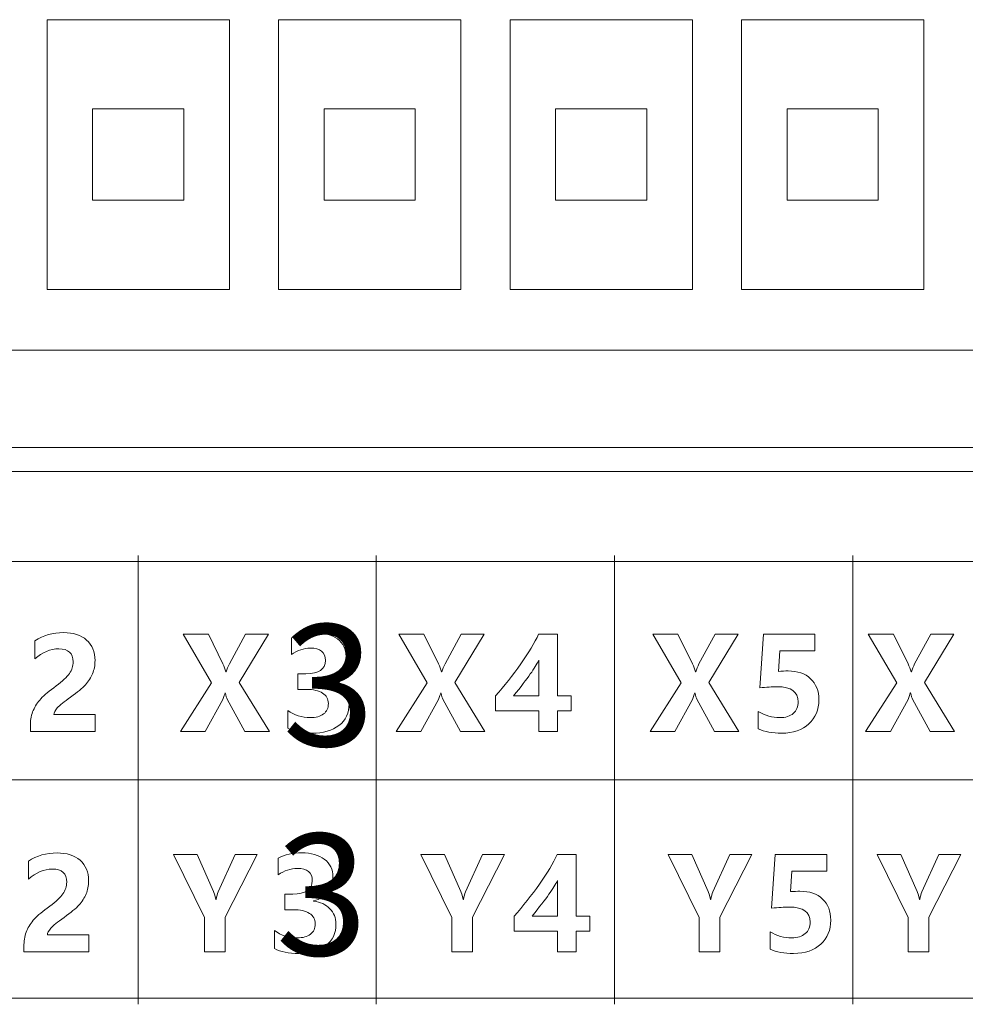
# Model space of a CAD drawing. Header units: millimetres. Extents: x -2390 to -1520, y 516 to 1788.
# Tile 22 of 33: x -1904 to -1888, y 955 to 971. Entities that reach past the tile are written whole.
import ezdxf

# ---------------------------------------------------------------- set-up
doc = ezdxf.new("R2010")
doc.units = ezdxf.units.MM
doc.layers.add('FORMAT', color=7, linetype='Continuous')

msp = doc.modelspace()

# ---------------------------------------------------------------- linework, layer by layer
at = {"color": 7, "linetype": 'ByBlock', "lineweight": 5}
for p, q in [((-1903.287, 971.103), (-1903.287, 966.665)), ((-1900.287, 971.103), (-1903.287, 971.103)), ((-1900.287, 966.665), (-1900.287, 971.103)), ((-1899.477, 971.103), (-1899.477, 966.665)), ((-1896.477, 971.103), (-1899.477, 971.103)), ((-1896.477, 966.665), (-1896.477, 971.103)), ((-1895.667, 971.103), (-1895.667, 966.665)), ((-1892.667, 971.103), (-1895.667, 971.103)), ((-1892.667, 966.665), (-1892.667, 971.103)), ((-1891.857, 971.103), (-1891.857, 966.665)), ((-1888.857, 971.103), (-1891.857, 971.103)), ((-1888.857, 966.665), (-1888.857, 971.103)), ((-1901.037, 969.634), (-1902.537, 969.634)), ((-1902.537, 969.634), (-1902.537, 968.134)), ((-1901.037, 968.134), (-1901.037, 969.634)), ((-1897.227, 969.634), (-1898.727, 969.634)), ((-1898.727, 969.634), (-1898.727, 968.134)), ((-1897.227, 968.134), (-1897.227, 969.634)), ((-1894.917, 969.634), (-1894.917, 968.134)), ((-1893.417, 969.634), (-1894.917, 969.634)), ((-1893.417, 968.134), (-1893.417, 969.634)), ((-1891.107, 969.634), (-1891.107, 968.134)), ((-1889.607, 969.634), (-1891.107, 969.634)), ((-1889.607, 968.134), (-1889.607, 969.634)), ((-1902.537, 968.134), (-1901.037, 968.134)), ((-1898.727, 968.134), (-1897.227, 968.134)), ((-1894.917, 968.134), (-1893.417, 968.134)), ((-1891.107, 968.134), (-1889.607, 968.134)), ((-1903.287, 966.665), (-1900.287, 966.665)), ((-1899.477, 966.665), (-1896.477, 966.665)), ((-1895.667, 966.665), (-1892.667, 966.665)), ((-1891.857, 966.665), (-1888.857, 966.665)), ((-1879.347, 965.665), (-1928.047, 965.665)), ((-1928.547, 964.065), (-1878.847, 964.065)), ((-1928.547, 963.665), (-1878.847, 963.665))]:
    msp.add_line(p, q, dxfattribs=at)
at = {"layer": 'FORMAT', "color": 7, "linetype": 'ByBlock', "lineweight": 5}
for points, knots in [([(-1901.789, 954.899), (-1901.789, 954.899), (-1901.789, 954.999), (-1901.789, 954.999), (-1901.789, 954.999), (-1901.789, 954.999), (-1901.789, 958.592), (-1901.789, 958.592), (-1901.789, 958.592), (-1901.789, 958.592), (-1901.789, 962.186), (-1901.789, 962.186), (-1901.789, 962.186), (-1901.789, 962.186), (-1901.789, 962.286), (-1901.789, 962.286)], [0, 0, 0, 0, 0.2, 0.2, 0.2, 0.2, 0.4, 0.4, 0.4, 0.4, 0.6, 0.6, 0.6, 0.6, 1, 1, 1, 1]), ([(-1897.869, 954.899), (-1897.869, 954.899), (-1897.869, 954.999), (-1897.869, 954.999), (-1897.869, 954.999), (-1897.869, 954.999), (-1897.869, 958.592), (-1897.869, 958.592), (-1897.869, 958.592), (-1897.869, 958.592), (-1897.869, 962.186), (-1897.869, 962.186), (-1897.869, 962.186), (-1897.869, 962.186), (-1897.869, 962.286), (-1897.869, 962.286)], [0, 0, 0, 0, 0.2, 0.2, 0.2, 0.2, 0.4, 0.4, 0.4, 0.4, 0.6, 0.6, 0.6, 0.6, 1, 1, 1, 1]), ([(-1893.948, 954.899), (-1893.948, 954.899), (-1893.948, 954.999), (-1893.948, 954.999), (-1893.948, 954.999), (-1893.948, 954.999), (-1893.948, 958.592), (-1893.948, 958.592), (-1893.948, 958.592), (-1893.948, 958.592), (-1893.948, 962.186), (-1893.948, 962.186), (-1893.948, 962.186), (-1893.948, 962.186), (-1893.948, 962.286), (-1893.948, 962.286)], [0, 0, 0, 0, 0.2, 0.2, 0.2, 0.2, 0.4, 0.4, 0.4, 0.4, 0.6, 0.6, 0.6, 0.6, 1, 1, 1, 1]), ([(-1890.028, 954.899), (-1890.028, 954.899), (-1890.028, 954.999), (-1890.028, 954.999), (-1890.028, 954.999), (-1890.028, 954.999), (-1890.028, 958.592), (-1890.028, 958.592), (-1890.028, 958.592), (-1890.028, 958.592), (-1890.028, 962.186), (-1890.028, 962.186), (-1890.028, 962.186), (-1890.028, 962.186), (-1890.028, 962.286), (-1890.028, 962.286)], [0, 0, 0, 0, 0.2, 0.2, 0.2, 0.2, 0.4, 0.4, 0.4, 0.4, 0.6, 0.6, 0.6, 0.6, 1, 1, 1, 1]), ([(-1925.412, 962.186), (-1925.412, 962.186), (-1925.312, 962.186), (-1925.312, 962.186), (-1925.312, 962.186), (-1925.312, 962.186), (-1917.472, 962.186), (-1917.472, 962.186), (-1917.472, 962.186), (-1917.472, 962.186), (-1909.63, 962.186), (-1909.63, 962.186), (-1909.63, 962.186), (-1909.63, 962.186), (-1905.71, 962.186), (-1905.71, 962.186), (-1905.71, 962.186), (-1905.71, 962.186), (-1901.789, 962.186), (-1901.789, 962.186), (-1901.789, 962.186), (-1901.789, 962.186), (-1897.869, 962.186), (-1897.869, 962.186), (-1897.869, 962.186), (-1897.869, 962.186), (-1893.948, 962.186), (-1893.948, 962.186), (-1893.948, 962.186), (-1893.948, 962.186), (-1890.028, 962.186), (-1890.028, 962.186), (-1890.028, 962.186), (-1890.028, 962.186), (-1886.107, 962.186), (-1886.107, 962.186), (-1886.107, 962.186), (-1886.107, 962.186), (-1882.187, 962.186), (-1882.187, 962.186), (-1882.187, 962.186), (-1882.187, 962.186), (-1878.266, 962.186), (-1878.266, 962.186), (-1878.266, 962.186), (-1878.266, 962.186), (-1878.166, 962.186), (-1878.166, 962.186)], [0, 0, 0, 0, 0.076923, 0.076923, 0.076923, 0.076923, 0.153846, 0.153846, 0.153846, 0.153846, 0.230769, 0.230769, 0.230769, 0.230769, 0.307692, 0.307692, 0.307692, 0.307692, 0.384615, 0.384615, 0.384615, 0.384615, 0.461538, 0.461538, 0.461538, 0.461538, 0.538462, 0.538462, 0.538462, 0.538462, 0.615385, 0.615385, 0.615385, 0.615385, 0.692308, 0.692308, 0.692308, 0.692308, 0.769231, 0.769231, 0.769231, 0.769231, 0.846154, 0.846154, 0.846154, 0.846154, 1, 1, 1, 1]), ([(-1903.174, 959.667), (-1903.174, 959.667), (-1902.494, 959.667), (-1902.494, 959.667), (-1902.494, 959.667), (-1902.494, 959.667), (-1902.494, 959.389), (-1902.494, 959.389), (-1902.494, 959.389), (-1902.494, 959.389), (-1903.56, 959.389), (-1903.56, 959.389), (-1903.56, 959.389), (-1903.56, 959.389), (-1903.56, 959.508), (-1903.56, 959.508), (-1903.56, 959.508), (-1903.56, 959.591), (-1903.545, 959.667), (-1903.514, 959.736), (-1903.514, 959.736), (-1903.484, 959.805), (-1903.441, 959.869), (-1903.387, 959.929), (-1903.387, 959.929), (-1903.334, 959.989), (-1903.25, 960.058), (-1903.137, 960.138), (-1903.137, 960.138), (-1903.033, 960.216), (-1902.961, 960.284), (-1902.92, 960.344), (-1902.92, 960.344), (-1902.878, 960.403), (-1902.857, 960.466), (-1902.857, 960.533), (-1902.857, 960.533), (-1902.857, 960.677), (-1902.936, 960.749), (-1903.093, 960.749), (-1903.093, 960.749), (-1903.232, 960.749), (-1903.363, 960.694), (-1903.489, 960.584), (-1903.489, 960.584), (-1903.489, 960.584), (-1903.489, 960.881), (-1903.489, 960.881), (-1903.489, 960.881), (-1903.349, 960.972), (-1903.192, 961.017), (-1903.017, 961.017), (-1903.017, 961.017), (-1902.857, 961.017), (-1902.73, 960.976), (-1902.637, 960.894), (-1902.637, 960.894), (-1902.544, 960.813), (-1902.498, 960.7), (-1902.498, 960.557), (-1902.498, 960.557), (-1902.498, 960.477), (-1902.511, 960.405), (-1902.538, 960.34), (-1902.538, 960.34), (-1902.565, 960.276), (-1902.604, 960.216), (-1902.655, 960.159), (-1902.655, 960.159), (-1902.706, 960.102), (-1902.788, 960.035), (-1902.9, 959.955), (-1902.9, 959.955), (-1903.008, 959.878), (-1903.081, 959.819), (-1903.119, 959.777), (-1903.119, 959.777), (-1903.156, 959.735), (-1903.174, 959.698), (-1903.174, 959.667)], [0, 0, 0, 0, 0.047619, 0.047619, 0.047619, 0.047619, 0.095238, 0.095238, 0.095238, 0.095238, 0.142857, 0.142857, 0.142857, 0.142857, 0.190476, 0.190476, 0.190476, 0.190476, 0.238095, 0.238095, 0.238095, 0.238095, 0.285714, 0.285714, 0.285714, 0.285714, 0.333333, 0.333333, 0.333333, 0.333333, 0.380952, 0.380952, 0.380952, 0.380952, 0.428571, 0.428571, 0.428571, 0.428571, 0.47619, 0.47619, 0.47619, 0.47619, 0.52381, 0.52381, 0.52381, 0.52381, 0.571429, 0.571429, 0.571429, 0.571429, 0.619048, 0.619048, 0.619048, 0.619048, 0.666667, 0.666667, 0.666667, 0.666667, 0.714286, 0.714286, 0.714286, 0.714286, 0.761905, 0.761905, 0.761905, 0.761905, 0.809524, 0.809524, 0.809524, 0.809524, 0.857143, 0.857143, 0.857143, 0.857143, 0.904762, 0.904762, 0.904762, 0.904762, 1, 1, 1, 1]), ([(-1899.628, 959.389), (-1899.628, 959.389), (-1900.034, 959.389), (-1900.034, 959.389), (-1900.034, 959.389), (-1900.034, 959.389), (-1900.322, 959.92), (-1900.322, 959.92), (-1900.322, 959.92), (-1900.332, 959.94), (-1900.343, 959.974), (-1900.354, 960.025), (-1900.354, 960.025), (-1900.354, 960.025), (-1900.358, 960.025), (-1900.358, 960.025), (-1900.358, 960.025), (-1900.364, 960), (-1900.376, 959.964), (-1900.395, 959.917), (-1900.395, 959.917), (-1900.395, 959.917), (-1900.684, 959.389), (-1900.684, 959.389), (-1900.684, 959.389), (-1900.684, 959.389), (-1901.093, 959.389), (-1901.093, 959.389), (-1901.093, 959.389), (-1901.093, 959.389), (-1900.579, 960.19), (-1900.579, 960.19), (-1900.579, 960.19), (-1900.579, 960.19), (-1901.049, 960.99), (-1901.049, 960.99), (-1901.049, 960.99), (-1901.049, 960.99), (-1900.633, 960.99), (-1900.633, 960.99), (-1900.633, 960.99), (-1900.633, 960.99), (-1900.393, 960.5), (-1900.393, 960.5), (-1900.393, 960.5), (-1900.374, 960.46), (-1900.358, 960.416), (-1900.344, 960.368), (-1900.344, 960.368), (-1900.344, 960.368), (-1900.34, 960.368), (-1900.34, 960.368), (-1900.34, 960.368), (-1900.325, 960.411), (-1900.308, 960.457), (-1900.287, 960.505), (-1900.287, 960.505), (-1900.287, 960.505), (-1900.023, 960.99), (-1900.023, 960.99), (-1900.023, 960.99), (-1900.023, 960.99), (-1899.641, 960.99), (-1899.641, 960.99), (-1899.641, 960.99), (-1899.641, 960.99), (-1900.125, 960.196), (-1900.125, 960.196), (-1900.125, 960.196), (-1900.125, 960.196), (-1899.628, 959.389), (-1899.628, 959.389)], [0, 0, 0, 0, 0.052632, 0.052632, 0.052632, 0.052632, 0.105263, 0.105263, 0.105263, 0.105263, 0.157895, 0.157895, 0.157895, 0.157895, 0.210526, 0.210526, 0.210526, 0.210526, 0.263158, 0.263158, 0.263158, 0.263158, 0.315789, 0.315789, 0.315789, 0.315789, 0.368421, 0.368421, 0.368421, 0.368421, 0.421053, 0.421053, 0.421053, 0.421053, 0.473684, 0.473684, 0.473684, 0.473684, 0.526316, 0.526316, 0.526316, 0.526316, 0.578947, 0.578947, 0.578947, 0.578947, 0.631579, 0.631579, 0.631579, 0.631579, 0.684211, 0.684211, 0.684211, 0.684211, 0.736842, 0.736842, 0.736842, 0.736842, 0.789474, 0.789474, 0.789474, 0.789474, 0.842105, 0.842105, 0.842105, 0.842105, 0.894737, 0.894737, 0.894737, 0.894737, 1, 1, 1, 1]), ([(-1899.327, 959.737), (-1899.22, 959.657), (-1899.096, 959.617), (-1898.953, 959.617), (-1898.953, 959.617), (-1898.863, 959.617), (-1898.791, 959.637), (-1898.737, 959.677), (-1898.737, 959.677), (-1898.684, 959.717), (-1898.658, 959.774), (-1898.658, 959.848), (-1898.658, 959.848), (-1898.658, 959.924), (-1898.689, 959.982), (-1898.753, 960.021), (-1898.753, 960.021), (-1898.816, 960.061), (-1898.904, 960.081), (-1899.018, 960.081), (-1899.018, 960.081), (-1899.018, 960.081), (-1899.161, 960.081), (-1899.161, 960.081), (-1899.161, 960.081), (-1899.161, 960.081), (-1899.161, 960.339), (-1899.161, 960.339), (-1899.161, 960.339), (-1899.161, 960.339), (-1899.029, 960.339), (-1899.029, 960.339), (-1899.029, 960.339), (-1898.814, 960.339), (-1898.706, 960.411), (-1898.706, 960.556), (-1898.706, 960.556), (-1898.706, 960.692), (-1898.789, 960.761), (-1898.954, 960.761), (-1898.954, 960.761), (-1899.061, 960.761), (-1899.166, 960.725), (-1899.267, 960.655), (-1899.267, 960.655), (-1899.267, 960.655), (-1899.267, 960.931), (-1899.267, 960.931), (-1899.267, 960.931), (-1899.157, 960.988), (-1899.027, 961.017), (-1898.877, 961.017), (-1898.877, 961.017), (-1898.725, 961.017), (-1898.602, 960.982), (-1898.508, 960.912), (-1898.508, 960.912), (-1898.413, 960.842), (-1898.366, 960.745), (-1898.366, 960.621), (-1898.366, 960.621), (-1898.366, 960.411), (-1898.472, 960.28), (-1898.685, 960.226), (-1898.685, 960.226), (-1898.685, 960.226), (-1898.685, 960.221), (-1898.685, 960.221), (-1898.685, 960.221), (-1898.573, 960.208), (-1898.483, 960.168), (-1898.417, 960.098), (-1898.417, 960.098), (-1898.35, 960.029), (-1898.316, 959.945), (-1898.316, 959.846), (-1898.316, 959.846), (-1898.316, 959.693), (-1898.372, 959.575), (-1898.483, 959.489), (-1898.483, 959.489), (-1898.595, 959.404), (-1898.743, 959.361), (-1898.929, 959.361), (-1898.929, 959.361), (-1899.094, 959.361), (-1899.227, 959.388), (-1899.327, 959.443), (-1899.327, 959.443), (-1899.327, 959.443), (-1899.327, 959.737), (-1899.327, 959.737)], [0, 0, 0, 0, 0.041667, 0.041667, 0.041667, 0.041667, 0.083333, 0.083333, 0.083333, 0.083333, 0.125, 0.125, 0.125, 0.125, 0.166667, 0.166667, 0.166667, 0.166667, 0.208333, 0.208333, 0.208333, 0.208333, 0.25, 0.25, 0.25, 0.25, 0.291667, 0.291667, 0.291667, 0.291667, 0.333333, 0.333333, 0.333333, 0.333333, 0.375, 0.375, 0.375, 0.375, 0.416667, 0.416667, 0.416667, 0.416667, 0.458333, 0.458333, 0.458333, 0.458333, 0.5, 0.5, 0.5, 0.5, 0.541667, 0.541667, 0.541667, 0.541667, 0.583333, 0.583333, 0.583333, 0.583333, 0.625, 0.625, 0.625, 0.625, 0.666667, 0.666667, 0.666667, 0.666667, 0.708333, 0.708333, 0.708333, 0.708333, 0.75, 0.75, 0.75, 0.75, 0.791667, 0.791667, 0.791667, 0.791667, 0.833333, 0.833333, 0.833333, 0.833333, 0.875, 0.875, 0.875, 0.875, 0.916667, 0.916667, 0.916667, 0.916667, 1, 1, 1, 1]), ([(-1896.08, 959.389), (-1896.08, 959.389), (-1896.485, 959.389), (-1896.485, 959.389), (-1896.485, 959.389), (-1896.485, 959.389), (-1896.773, 959.92), (-1896.773, 959.92), (-1896.773, 959.92), (-1896.783, 959.94), (-1896.794, 959.974), (-1896.805, 960.025), (-1896.805, 960.025), (-1896.805, 960.025), (-1896.809, 960.025), (-1896.809, 960.025), (-1896.809, 960.025), (-1896.815, 960), (-1896.827, 959.964), (-1896.847, 959.917), (-1896.847, 959.917), (-1896.847, 959.917), (-1897.135, 959.389), (-1897.135, 959.389), (-1897.135, 959.389), (-1897.135, 959.389), (-1897.544, 959.389), (-1897.544, 959.389), (-1897.544, 959.389), (-1897.544, 959.389), (-1897.03, 960.19), (-1897.03, 960.19), (-1897.03, 960.19), (-1897.03, 960.19), (-1897.5, 960.99), (-1897.5, 960.99), (-1897.5, 960.99), (-1897.5, 960.99), (-1897.084, 960.99), (-1897.084, 960.99), (-1897.084, 960.99), (-1897.084, 960.99), (-1896.845, 960.5), (-1896.845, 960.5), (-1896.845, 960.5), (-1896.825, 960.46), (-1896.809, 960.416), (-1896.795, 960.368), (-1896.795, 960.368), (-1896.795, 960.368), (-1896.791, 960.368), (-1896.791, 960.368), (-1896.791, 960.368), (-1896.776, 960.411), (-1896.759, 960.457), (-1896.738, 960.505), (-1896.738, 960.505), (-1896.738, 960.505), (-1896.474, 960.99), (-1896.474, 960.99), (-1896.474, 960.99), (-1896.474, 960.99), (-1896.092, 960.99), (-1896.092, 960.99), (-1896.092, 960.99), (-1896.092, 960.99), (-1896.576, 960.196), (-1896.576, 960.196), (-1896.576, 960.196), (-1896.576, 960.196), (-1896.08, 959.389), (-1896.08, 959.389)], [0, 0, 0, 0, 0.052632, 0.052632, 0.052632, 0.052632, 0.105263, 0.105263, 0.105263, 0.105263, 0.157895, 0.157895, 0.157895, 0.157895, 0.210526, 0.210526, 0.210526, 0.210526, 0.263158, 0.263158, 0.263158, 0.263158, 0.315789, 0.315789, 0.315789, 0.315789, 0.368421, 0.368421, 0.368421, 0.368421, 0.421053, 0.421053, 0.421053, 0.421053, 0.473684, 0.473684, 0.473684, 0.473684, 0.526316, 0.526316, 0.526316, 0.526316, 0.578947, 0.578947, 0.578947, 0.578947, 0.631579, 0.631579, 0.631579, 0.631579, 0.684211, 0.684211, 0.684211, 0.684211, 0.736842, 0.736842, 0.736842, 0.736842, 0.789474, 0.789474, 0.789474, 0.789474, 0.842105, 0.842105, 0.842105, 0.842105, 0.894737, 0.894737, 0.894737, 0.894737, 1, 1, 1, 1]), ([(-1894.888, 960.99), (-1894.888, 960.99), (-1894.888, 959.973), (-1894.888, 959.973), (-1894.888, 959.973), (-1894.888, 959.973), (-1894.661, 959.973), (-1894.661, 959.973), (-1894.661, 959.973), (-1894.661, 959.973), (-1894.661, 959.73), (-1894.661, 959.73), (-1894.661, 959.73), (-1894.661, 959.73), (-1894.888, 959.73), (-1894.888, 959.73), (-1894.888, 959.73), (-1894.888, 959.73), (-1894.888, 959.389), (-1894.888, 959.389), (-1894.888, 959.389), (-1894.888, 959.389), (-1895.192, 959.389), (-1895.192, 959.389), (-1895.192, 959.389), (-1895.192, 959.389), (-1895.192, 959.73), (-1895.192, 959.73), (-1895.192, 959.73), (-1895.192, 959.73), (-1895.908, 959.73), (-1895.908, 959.73), (-1895.908, 959.73), (-1895.908, 959.73), (-1895.908, 959.975), (-1895.908, 959.975), (-1895.908, 959.975), (-1895.76, 960.14), (-1895.621, 960.315), (-1895.491, 960.5), (-1895.491, 960.5), (-1895.361, 960.685), (-1895.263, 960.848), (-1895.197, 960.99), (-1895.197, 960.99), (-1895.197, 960.99), (-1894.888, 960.99), (-1894.888, 960.99)], [0, 0, 0, 0, 0.076923, 0.076923, 0.076923, 0.076923, 0.153846, 0.153846, 0.153846, 0.153846, 0.230769, 0.230769, 0.230769, 0.230769, 0.307692, 0.307692, 0.307692, 0.307692, 0.384615, 0.384615, 0.384615, 0.384615, 0.461538, 0.461538, 0.461538, 0.461538, 0.538462, 0.538462, 0.538462, 0.538462, 0.615385, 0.615385, 0.615385, 0.615385, 0.692308, 0.692308, 0.692308, 0.692308, 0.769231, 0.769231, 0.769231, 0.769231, 0.846154, 0.846154, 0.846154, 0.846154, 1, 1, 1, 1]), ([(-1891.9, 959.389), (-1891.9, 959.389), (-1892.305, 959.389), (-1892.305, 959.389), (-1892.305, 959.389), (-1892.305, 959.389), (-1892.593, 959.92), (-1892.593, 959.92), (-1892.593, 959.92), (-1892.603, 959.94), (-1892.614, 959.974), (-1892.625, 960.025), (-1892.625, 960.025), (-1892.625, 960.025), (-1892.629, 960.025), (-1892.629, 960.025), (-1892.629, 960.025), (-1892.635, 960), (-1892.647, 959.964), (-1892.667, 959.917), (-1892.667, 959.917), (-1892.667, 959.917), (-1892.955, 959.389), (-1892.955, 959.389), (-1892.955, 959.389), (-1892.955, 959.389), (-1893.364, 959.389), (-1893.364, 959.389), (-1893.364, 959.389), (-1893.364, 959.389), (-1892.85, 960.19), (-1892.85, 960.19), (-1892.85, 960.19), (-1892.85, 960.19), (-1893.32, 960.99), (-1893.32, 960.99), (-1893.32, 960.99), (-1893.32, 960.99), (-1892.904, 960.99), (-1892.904, 960.99), (-1892.904, 960.99), (-1892.904, 960.99), (-1892.664, 960.5), (-1892.664, 960.5), (-1892.664, 960.5), (-1892.645, 960.46), (-1892.629, 960.416), (-1892.615, 960.368), (-1892.615, 960.368), (-1892.615, 960.368), (-1892.611, 960.368), (-1892.611, 960.368), (-1892.611, 960.368), (-1892.596, 960.411), (-1892.579, 960.457), (-1892.558, 960.505), (-1892.558, 960.505), (-1892.558, 960.505), (-1892.294, 960.99), (-1892.294, 960.99), (-1892.294, 960.99), (-1892.294, 960.99), (-1891.912, 960.99), (-1891.912, 960.99), (-1891.912, 960.99), (-1891.912, 960.99), (-1892.396, 960.196), (-1892.396, 960.196), (-1892.396, 960.196), (-1892.396, 960.196), (-1891.9, 959.389), (-1891.9, 959.389)], [0, 0, 0, 0, 0.052632, 0.052632, 0.052632, 0.052632, 0.105263, 0.105263, 0.105263, 0.105263, 0.157895, 0.157895, 0.157895, 0.157895, 0.210526, 0.210526, 0.210526, 0.210526, 0.263158, 0.263158, 0.263158, 0.263158, 0.315789, 0.315789, 0.315789, 0.315789, 0.368421, 0.368421, 0.368421, 0.368421, 0.421053, 0.421053, 0.421053, 0.421053, 0.473684, 0.473684, 0.473684, 0.473684, 0.526316, 0.526316, 0.526316, 0.526316, 0.578947, 0.578947, 0.578947, 0.578947, 0.631579, 0.631579, 0.631579, 0.631579, 0.684211, 0.684211, 0.684211, 0.684211, 0.736842, 0.736842, 0.736842, 0.736842, 0.789474, 0.789474, 0.789474, 0.789474, 0.842105, 0.842105, 0.842105, 0.842105, 0.894737, 0.894737, 0.894737, 0.894737, 1, 1, 1, 1]), ([(-1891.583, 959.43), (-1891.583, 959.43), (-1891.583, 959.719), (-1891.583, 959.719), (-1891.583, 959.719), (-1891.472, 959.651), (-1891.354, 959.617), (-1891.228, 959.617), (-1891.228, 959.617), (-1891.134, 959.617), (-1891.059, 959.64), (-1891.006, 959.687), (-1891.006, 959.687), (-1890.952, 959.734), (-1890.926, 959.796), (-1890.926, 959.876), (-1890.926, 959.876), (-1890.926, 960.042), (-1891.04, 960.125), (-1891.267, 960.125), (-1891.267, 960.125), (-1891.352, 960.125), (-1891.448, 960.119), (-1891.558, 960.106), (-1891.558, 960.106), (-1891.558, 960.106), (-1891.498, 960.99), (-1891.498, 960.99), (-1891.498, 960.99), (-1891.498, 960.99), (-1890.65, 960.99), (-1890.65, 960.99), (-1890.65, 960.99), (-1890.65, 960.99), (-1890.65, 960.715), (-1890.65, 960.715), (-1890.65, 960.715), (-1890.65, 960.715), (-1891.228, 960.715), (-1891.228, 960.715), (-1891.228, 960.715), (-1891.228, 960.715), (-1891.251, 960.378), (-1891.251, 960.378), (-1891.251, 960.378), (-1891.194, 960.383), (-1891.141, 960.385), (-1891.092, 960.385), (-1891.092, 960.385), (-1890.936, 960.385), (-1890.812, 960.343), (-1890.721, 960.257), (-1890.721, 960.257), (-1890.63, 960.172), (-1890.585, 960.056), (-1890.585, 959.91), (-1890.585, 959.91), (-1890.585, 959.749), (-1890.64, 959.617), (-1890.75, 959.515), (-1890.75, 959.515), (-1890.859, 959.412), (-1891.009, 959.361), (-1891.197, 959.361), (-1891.197, 959.361), (-1891.349, 959.361), (-1891.478, 959.384), (-1891.583, 959.43)], [0, 0, 0, 0, 0.055556, 0.055556, 0.055556, 0.055556, 0.111111, 0.111111, 0.111111, 0.111111, 0.166667, 0.166667, 0.166667, 0.166667, 0.222222, 0.222222, 0.222222, 0.222222, 0.277778, 0.277778, 0.277778, 0.277778, 0.333333, 0.333333, 0.333333, 0.333333, 0.388889, 0.388889, 0.388889, 0.388889, 0.444444, 0.444444, 0.444444, 0.444444, 0.5, 0.5, 0.5, 0.5, 0.555556, 0.555556, 0.555556, 0.555556, 0.611111, 0.611111, 0.611111, 0.611111, 0.666667, 0.666667, 0.666667, 0.666667, 0.722222, 0.722222, 0.722222, 0.722222, 0.777778, 0.777778, 0.777778, 0.777778, 0.833333, 0.833333, 0.833333, 0.833333, 0.888889, 0.888889, 0.888889, 0.888889, 1, 1, 1, 1]), ([(-1888.351, 959.389), (-1888.351, 959.389), (-1888.756, 959.389), (-1888.756, 959.389), (-1888.756, 959.389), (-1888.756, 959.389), (-1889.044, 959.92), (-1889.044, 959.92), (-1889.044, 959.92), (-1889.055, 959.94), (-1889.065, 959.974), (-1889.076, 960.025), (-1889.076, 960.025), (-1889.076, 960.025), (-1889.08, 960.025), (-1889.08, 960.025), (-1889.08, 960.025), (-1889.086, 960), (-1889.098, 959.964), (-1889.118, 959.917), (-1889.118, 959.917), (-1889.118, 959.917), (-1889.406, 959.389), (-1889.406, 959.389), (-1889.406, 959.389), (-1889.406, 959.389), (-1889.816, 959.389), (-1889.816, 959.389), (-1889.816, 959.389), (-1889.816, 959.389), (-1889.301, 960.19), (-1889.301, 960.19), (-1889.301, 960.19), (-1889.301, 960.19), (-1889.771, 960.99), (-1889.771, 960.99), (-1889.771, 960.99), (-1889.771, 960.99), (-1889.355, 960.99), (-1889.355, 960.99), (-1889.355, 960.99), (-1889.355, 960.99), (-1889.116, 960.5), (-1889.116, 960.5), (-1889.116, 960.5), (-1889.096, 960.46), (-1889.08, 960.416), (-1889.066, 960.368), (-1889.066, 960.368), (-1889.066, 960.368), (-1889.062, 960.368), (-1889.062, 960.368), (-1889.062, 960.368), (-1889.047, 960.411), (-1889.03, 960.457), (-1889.009, 960.505), (-1889.009, 960.505), (-1889.009, 960.505), (-1888.745, 960.99), (-1888.745, 960.99), (-1888.745, 960.99), (-1888.745, 960.99), (-1888.363, 960.99), (-1888.363, 960.99), (-1888.363, 960.99), (-1888.363, 960.99), (-1888.848, 960.196), (-1888.848, 960.196), (-1888.848, 960.196), (-1888.848, 960.196), (-1888.351, 959.389), (-1888.351, 959.389)], [0, 0, 0, 0, 0.052632, 0.052632, 0.052632, 0.052632, 0.105263, 0.105263, 0.105263, 0.105263, 0.157895, 0.157895, 0.157895, 0.157895, 0.210526, 0.210526, 0.210526, 0.210526, 0.263158, 0.263158, 0.263158, 0.263158, 0.315789, 0.315789, 0.315789, 0.315789, 0.368421, 0.368421, 0.368421, 0.368421, 0.421053, 0.421053, 0.421053, 0.421053, 0.473684, 0.473684, 0.473684, 0.473684, 0.526316, 0.526316, 0.526316, 0.526316, 0.578947, 0.578947, 0.578947, 0.578947, 0.631579, 0.631579, 0.631579, 0.631579, 0.684211, 0.684211, 0.684211, 0.684211, 0.736842, 0.736842, 0.736842, 0.736842, 0.789474, 0.789474, 0.789474, 0.789474, 0.842105, 0.842105, 0.842105, 0.842105, 0.894737, 0.894737, 0.894737, 0.894737, 1, 1, 1, 1]), ([(-1895.612, 959.973), (-1895.612, 959.973), (-1895.192, 959.973), (-1895.192, 959.973), (-1895.192, 959.973), (-1895.192, 959.973), (-1895.192, 960.56), (-1895.192, 960.56), (-1895.192, 960.56), (-1895.225, 960.498), (-1895.272, 960.423), (-1895.334, 960.335), (-1895.334, 960.335), (-1895.396, 960.247), (-1895.489, 960.126), (-1895.612, 959.973)], [0, 0, 0, 0, 0.2, 0.2, 0.2, 0.2, 0.4, 0.4, 0.4, 0.4, 0.6, 0.6, 0.6, 0.6, 1, 1, 1, 1]), ([(-1925.412, 958.592), (-1925.412, 958.592), (-1925.312, 958.592), (-1925.312, 958.592), (-1925.312, 958.592), (-1925.312, 958.592), (-1917.472, 958.592), (-1917.472, 958.592), (-1917.472, 958.592), (-1917.472, 958.592), (-1909.63, 958.592), (-1909.63, 958.592), (-1909.63, 958.592), (-1909.63, 958.592), (-1905.71, 958.592), (-1905.71, 958.592), (-1905.71, 958.592), (-1905.71, 958.592), (-1901.789, 958.592), (-1901.789, 958.592), (-1901.789, 958.592), (-1901.789, 958.592), (-1897.869, 958.592), (-1897.869, 958.592), (-1897.869, 958.592), (-1897.869, 958.592), (-1893.948, 958.592), (-1893.948, 958.592), (-1893.948, 958.592), (-1893.948, 958.592), (-1890.028, 958.592), (-1890.028, 958.592), (-1890.028, 958.592), (-1890.028, 958.592), (-1886.107, 958.592), (-1886.107, 958.592), (-1886.107, 958.592), (-1886.107, 958.592), (-1882.187, 958.592), (-1882.187, 958.592), (-1882.187, 958.592), (-1882.187, 958.592), (-1878.266, 958.592), (-1878.266, 958.592), (-1878.266, 958.592), (-1878.266, 958.592), (-1878.166, 958.592), (-1878.166, 958.592)], [0, 0, 0, 0, 0.076923, 0.076923, 0.076923, 0.076923, 0.153846, 0.153846, 0.153846, 0.153846, 0.230769, 0.230769, 0.230769, 0.230769, 0.307692, 0.307692, 0.307692, 0.307692, 0.384615, 0.384615, 0.384615, 0.384615, 0.461538, 0.461538, 0.461538, 0.461538, 0.538462, 0.538462, 0.538462, 0.538462, 0.615385, 0.615385, 0.615385, 0.615385, 0.692308, 0.692308, 0.692308, 0.692308, 0.769231, 0.769231, 0.769231, 0.769231, 0.846154, 0.846154, 0.846154, 0.846154, 1, 1, 1, 1]), ([(-1903.281, 956.042), (-1903.281, 956.042), (-1902.601, 956.042), (-1902.601, 956.042), (-1902.601, 956.042), (-1902.601, 956.042), (-1902.601, 955.764), (-1902.601, 955.764), (-1902.601, 955.764), (-1902.601, 955.764), (-1903.667, 955.764), (-1903.667, 955.764), (-1903.667, 955.764), (-1903.667, 955.764), (-1903.667, 955.882), (-1903.667, 955.882), (-1903.667, 955.882), (-1903.667, 955.966), (-1903.651, 956.042), (-1903.621, 956.111), (-1903.621, 956.111), (-1903.59, 956.18), (-1903.548, 956.244), (-1903.494, 956.304), (-1903.494, 956.304), (-1903.44, 956.363), (-1903.357, 956.433), (-1903.243, 956.513), (-1903.243, 956.513), (-1903.14, 956.59), (-1903.067, 956.659), (-1903.026, 956.718), (-1903.026, 956.718), (-1902.985, 956.778), (-1902.964, 956.841), (-1902.964, 956.908), (-1902.964, 956.908), (-1902.964, 957.052), (-1903.043, 957.124), (-1903.2, 957.124), (-1903.2, 957.124), (-1903.338, 957.124), (-1903.47, 957.068), (-1903.595, 956.958), (-1903.595, 956.958), (-1903.595, 956.958), (-1903.595, 957.256), (-1903.595, 957.256), (-1903.595, 957.256), (-1903.455, 957.346), (-1903.298, 957.391), (-1903.123, 957.391), (-1903.123, 957.391), (-1902.963, 957.391), (-1902.837, 957.351), (-1902.743, 957.269), (-1902.743, 957.269), (-1902.651, 957.187), (-1902.604, 957.075), (-1902.604, 956.932), (-1902.604, 956.932), (-1902.604, 956.852), (-1902.617, 956.779), (-1902.644, 956.715), (-1902.644, 956.715), (-1902.671, 956.65), (-1902.71, 956.59), (-1902.761, 956.534), (-1902.761, 956.534), (-1902.812, 956.477), (-1902.894, 956.409), (-1903.006, 956.33), (-1903.006, 956.33), (-1903.115, 956.253), (-1903.188, 956.193), (-1903.225, 956.151), (-1903.225, 956.151), (-1903.262, 956.109), (-1903.281, 956.073), (-1903.281, 956.042)], [0, 0, 0, 0, 0.047619, 0.047619, 0.047619, 0.047619, 0.095238, 0.095238, 0.095238, 0.095238, 0.142857, 0.142857, 0.142857, 0.142857, 0.190476, 0.190476, 0.190476, 0.190476, 0.238095, 0.238095, 0.238095, 0.238095, 0.285714, 0.285714, 0.285714, 0.285714, 0.333333, 0.333333, 0.333333, 0.333333, 0.380952, 0.380952, 0.380952, 0.380952, 0.428571, 0.428571, 0.428571, 0.428571, 0.47619, 0.47619, 0.47619, 0.47619, 0.52381, 0.52381, 0.52381, 0.52381, 0.571429, 0.571429, 0.571429, 0.571429, 0.619048, 0.619048, 0.619048, 0.619048, 0.666667, 0.666667, 0.666667, 0.666667, 0.714286, 0.714286, 0.714286, 0.714286, 0.761905, 0.761905, 0.761905, 0.761905, 0.809524, 0.809524, 0.809524, 0.809524, 0.857143, 0.857143, 0.857143, 0.857143, 0.904762, 0.904762, 0.904762, 0.904762, 1, 1, 1, 1]), ([(-1899.831, 957.364), (-1899.831, 957.364), (-1900.355, 956.335), (-1900.355, 956.335), (-1900.355, 956.335), (-1900.355, 956.335), (-1900.355, 955.764), (-1900.355, 955.764), (-1900.355, 955.764), (-1900.355, 955.764), (-1900.697, 955.764), (-1900.697, 955.764), (-1900.697, 955.764), (-1900.697, 955.764), (-1900.697, 956.329), (-1900.697, 956.329), (-1900.697, 956.329), (-1900.697, 956.329), (-1901.206, 957.364), (-1901.206, 957.364), (-1901.206, 957.364), (-1901.206, 957.364), (-1900.816, 957.364), (-1900.816, 957.364), (-1900.816, 957.364), (-1900.816, 957.364), (-1900.546, 956.753), (-1900.546, 956.753), (-1900.546, 956.753), (-1900.541, 956.74), (-1900.528, 956.698), (-1900.508, 956.626), (-1900.508, 956.626), (-1900.508, 956.626), (-1900.504, 956.626), (-1900.504, 956.626), (-1900.504, 956.626), (-1900.496, 956.675), (-1900.484, 956.716), (-1900.47, 956.75), (-1900.47, 956.75), (-1900.47, 956.75), (-1900.194, 957.364), (-1900.194, 957.364), (-1900.194, 957.364), (-1900.194, 957.364), (-1899.831, 957.364), (-1899.831, 957.364)], [0, 0, 0, 0, 0.076923, 0.076923, 0.076923, 0.076923, 0.153846, 0.153846, 0.153846, 0.153846, 0.230769, 0.230769, 0.230769, 0.230769, 0.307692, 0.307692, 0.307692, 0.307692, 0.384615, 0.384615, 0.384615, 0.384615, 0.461538, 0.461538, 0.461538, 0.461538, 0.538462, 0.538462, 0.538462, 0.538462, 0.615385, 0.615385, 0.615385, 0.615385, 0.692308, 0.692308, 0.692308, 0.692308, 0.769231, 0.769231, 0.769231, 0.769231, 0.846154, 0.846154, 0.846154, 0.846154, 1, 1, 1, 1]), ([(-1899.543, 956.112), (-1899.436, 956.032), (-1899.311, 955.992), (-1899.169, 955.992), (-1899.169, 955.992), (-1899.078, 955.992), (-1899.007, 956.012), (-1898.953, 956.052), (-1898.953, 956.052), (-1898.9, 956.092), (-1898.874, 956.149), (-1898.874, 956.223), (-1898.874, 956.223), (-1898.874, 956.298), (-1898.905, 956.356), (-1898.968, 956.396), (-1898.968, 956.396), (-1899.031, 956.436), (-1899.12, 956.456), (-1899.234, 956.456), (-1899.234, 956.456), (-1899.234, 956.456), (-1899.376, 956.456), (-1899.376, 956.456), (-1899.376, 956.456), (-1899.376, 956.456), (-1899.376, 956.713), (-1899.376, 956.713), (-1899.376, 956.713), (-1899.376, 956.713), (-1899.245, 956.713), (-1899.245, 956.713), (-1899.245, 956.713), (-1899.03, 956.713), (-1898.922, 956.786), (-1898.922, 956.931), (-1898.922, 956.931), (-1898.922, 957.067), (-1899.005, 957.135), (-1899.169, 957.135), (-1899.169, 957.135), (-1899.277, 957.135), (-1899.382, 957.1), (-1899.483, 957.03), (-1899.483, 957.03), (-1899.483, 957.03), (-1899.483, 957.306), (-1899.483, 957.306), (-1899.483, 957.306), (-1899.373, 957.363), (-1899.243, 957.391), (-1899.093, 957.391), (-1899.093, 957.391), (-1898.941, 957.391), (-1898.818, 957.356), (-1898.724, 957.287), (-1898.724, 957.287), (-1898.629, 957.217), (-1898.582, 957.12), (-1898.582, 956.995), (-1898.582, 956.995), (-1898.582, 956.786), (-1898.688, 956.654), (-1898.901, 956.601), (-1898.901, 956.601), (-1898.901, 956.601), (-1898.901, 956.595), (-1898.901, 956.595), (-1898.901, 956.595), (-1898.789, 956.583), (-1898.699, 956.542), (-1898.633, 956.473), (-1898.633, 956.473), (-1898.566, 956.404), (-1898.532, 956.32), (-1898.532, 956.22), (-1898.532, 956.22), (-1898.532, 956.068), (-1898.588, 955.949), (-1898.699, 955.864), (-1898.699, 955.864), (-1898.811, 955.778), (-1898.959, 955.736), (-1899.145, 955.736), (-1899.145, 955.736), (-1899.31, 955.736), (-1899.443, 955.763), (-1899.543, 955.817), (-1899.543, 955.817), (-1899.543, 955.817), (-1899.543, 956.112), (-1899.543, 956.112)], [0, 0, 0, 0, 0.041667, 0.041667, 0.041667, 0.041667, 0.083333, 0.083333, 0.083333, 0.083333, 0.125, 0.125, 0.125, 0.125, 0.166667, 0.166667, 0.166667, 0.166667, 0.208333, 0.208333, 0.208333, 0.208333, 0.25, 0.25, 0.25, 0.25, 0.291667, 0.291667, 0.291667, 0.291667, 0.333333, 0.333333, 0.333333, 0.333333, 0.375, 0.375, 0.375, 0.375, 0.416667, 0.416667, 0.416667, 0.416667, 0.458333, 0.458333, 0.458333, 0.458333, 0.5, 0.5, 0.5, 0.5, 0.541667, 0.541667, 0.541667, 0.541667, 0.583333, 0.583333, 0.583333, 0.583333, 0.625, 0.625, 0.625, 0.625, 0.666667, 0.666667, 0.666667, 0.666667, 0.708333, 0.708333, 0.708333, 0.708333, 0.75, 0.75, 0.75, 0.75, 0.791667, 0.791667, 0.791667, 0.791667, 0.833333, 0.833333, 0.833333, 0.833333, 0.875, 0.875, 0.875, 0.875, 0.916667, 0.916667, 0.916667, 0.916667, 1, 1, 1, 1]), ([(-1895.76, 957.364), (-1895.76, 957.364), (-1896.284, 956.335), (-1896.284, 956.335), (-1896.284, 956.335), (-1896.284, 956.335), (-1896.284, 955.764), (-1896.284, 955.764), (-1896.284, 955.764), (-1896.284, 955.764), (-1896.626, 955.764), (-1896.626, 955.764), (-1896.626, 955.764), (-1896.626, 955.764), (-1896.626, 956.329), (-1896.626, 956.329), (-1896.626, 956.329), (-1896.626, 956.329), (-1897.135, 957.364), (-1897.135, 957.364), (-1897.135, 957.364), (-1897.135, 957.364), (-1896.745, 957.364), (-1896.745, 957.364), (-1896.745, 957.364), (-1896.745, 957.364), (-1896.476, 956.753), (-1896.476, 956.753), (-1896.476, 956.753), (-1896.47, 956.74), (-1896.457, 956.698), (-1896.438, 956.626), (-1896.438, 956.626), (-1896.438, 956.626), (-1896.433, 956.626), (-1896.433, 956.626), (-1896.433, 956.626), (-1896.425, 956.675), (-1896.414, 956.716), (-1896.399, 956.75), (-1896.399, 956.75), (-1896.399, 956.75), (-1896.123, 957.364), (-1896.123, 957.364), (-1896.123, 957.364), (-1896.123, 957.364), (-1895.76, 957.364), (-1895.76, 957.364)], [0, 0, 0, 0, 0.076923, 0.076923, 0.076923, 0.076923, 0.153846, 0.153846, 0.153846, 0.153846, 0.230769, 0.230769, 0.230769, 0.230769, 0.307692, 0.307692, 0.307692, 0.307692, 0.384615, 0.384615, 0.384615, 0.384615, 0.461538, 0.461538, 0.461538, 0.461538, 0.538462, 0.538462, 0.538462, 0.538462, 0.615385, 0.615385, 0.615385, 0.615385, 0.692308, 0.692308, 0.692308, 0.692308, 0.769231, 0.769231, 0.769231, 0.769231, 0.846154, 0.846154, 0.846154, 0.846154, 1, 1, 1, 1]), ([(-1894.582, 957.364), (-1894.582, 957.364), (-1894.582, 956.347), (-1894.582, 956.347), (-1894.582, 956.347), (-1894.582, 956.347), (-1894.355, 956.347), (-1894.355, 956.347), (-1894.355, 956.347), (-1894.355, 956.347), (-1894.355, 956.105), (-1894.355, 956.105), (-1894.355, 956.105), (-1894.355, 956.105), (-1894.582, 956.105), (-1894.582, 956.105), (-1894.582, 956.105), (-1894.582, 956.105), (-1894.582, 955.764), (-1894.582, 955.764), (-1894.582, 955.764), (-1894.582, 955.764), (-1894.886, 955.764), (-1894.886, 955.764), (-1894.886, 955.764), (-1894.886, 955.764), (-1894.886, 956.105), (-1894.886, 956.105), (-1894.886, 956.105), (-1894.886, 956.105), (-1895.602, 956.105), (-1895.602, 956.105), (-1895.602, 956.105), (-1895.602, 956.105), (-1895.602, 956.35), (-1895.602, 956.35), (-1895.602, 956.35), (-1895.454, 956.515), (-1895.315, 956.69), (-1895.185, 956.874), (-1895.185, 956.874), (-1895.055, 957.059), (-1894.957, 957.223), (-1894.891, 957.364), (-1894.891, 957.364), (-1894.891, 957.364), (-1894.582, 957.364), (-1894.582, 957.364)], [0, 0, 0, 0, 0.076923, 0.076923, 0.076923, 0.076923, 0.153846, 0.153846, 0.153846, 0.153846, 0.230769, 0.230769, 0.230769, 0.230769, 0.307692, 0.307692, 0.307692, 0.307692, 0.384615, 0.384615, 0.384615, 0.384615, 0.461538, 0.461538, 0.461538, 0.461538, 0.538462, 0.538462, 0.538462, 0.538462, 0.615385, 0.615385, 0.615385, 0.615385, 0.692308, 0.692308, 0.692308, 0.692308, 0.769231, 0.769231, 0.769231, 0.769231, 0.846154, 0.846154, 0.846154, 0.846154, 1, 1, 1, 1]), ([(-1891.69, 957.364), (-1891.69, 957.364), (-1892.214, 956.335), (-1892.214, 956.335), (-1892.214, 956.335), (-1892.214, 956.335), (-1892.214, 955.764), (-1892.214, 955.764), (-1892.214, 955.764), (-1892.214, 955.764), (-1892.555, 955.764), (-1892.555, 955.764), (-1892.555, 955.764), (-1892.555, 955.764), (-1892.555, 956.329), (-1892.555, 956.329), (-1892.555, 956.329), (-1892.555, 956.329), (-1893.064, 957.364), (-1893.064, 957.364), (-1893.064, 957.364), (-1893.064, 957.364), (-1892.674, 957.364), (-1892.674, 957.364), (-1892.674, 957.364), (-1892.674, 957.364), (-1892.405, 956.753), (-1892.405, 956.753), (-1892.405, 956.753), (-1892.399, 956.74), (-1892.387, 956.698), (-1892.367, 956.626), (-1892.367, 956.626), (-1892.367, 956.626), (-1892.363, 956.626), (-1892.363, 956.626), (-1892.363, 956.626), (-1892.354, 956.675), (-1892.343, 956.716), (-1892.328, 956.75), (-1892.328, 956.75), (-1892.328, 956.75), (-1892.052, 957.364), (-1892.052, 957.364), (-1892.052, 957.364), (-1892.052, 957.364), (-1891.69, 957.364), (-1891.69, 957.364)], [0, 0, 0, 0, 0.076923, 0.076923, 0.076923, 0.076923, 0.153846, 0.153846, 0.153846, 0.153846, 0.230769, 0.230769, 0.230769, 0.230769, 0.307692, 0.307692, 0.307692, 0.307692, 0.384615, 0.384615, 0.384615, 0.384615, 0.461538, 0.461538, 0.461538, 0.461538, 0.538462, 0.538462, 0.538462, 0.538462, 0.615385, 0.615385, 0.615385, 0.615385, 0.692308, 0.692308, 0.692308, 0.692308, 0.769231, 0.769231, 0.769231, 0.769231, 0.846154, 0.846154, 0.846154, 0.846154, 1, 1, 1, 1]), ([(-1891.386, 955.805), (-1891.386, 955.805), (-1891.386, 956.093), (-1891.386, 956.093), (-1891.386, 956.093), (-1891.276, 956.026), (-1891.157, 955.992), (-1891.031, 955.992), (-1891.031, 955.992), (-1890.937, 955.992), (-1890.863, 956.015), (-1890.809, 956.062), (-1890.809, 956.062), (-1890.756, 956.108), (-1890.729, 956.171), (-1890.729, 956.25), (-1890.729, 956.25), (-1890.729, 956.417), (-1890.843, 956.499), (-1891.071, 956.499), (-1891.071, 956.499), (-1891.155, 956.499), (-1891.252, 956.493), (-1891.362, 956.481), (-1891.362, 956.481), (-1891.362, 956.481), (-1891.302, 957.364), (-1891.302, 957.364), (-1891.302, 957.364), (-1891.302, 957.364), (-1890.453, 957.364), (-1890.453, 957.364), (-1890.453, 957.364), (-1890.453, 957.364), (-1890.453, 957.09), (-1890.453, 957.09), (-1890.453, 957.09), (-1890.453, 957.09), (-1891.031, 957.09), (-1891.031, 957.09), (-1891.031, 957.09), (-1891.031, 957.09), (-1891.054, 956.753), (-1891.054, 956.753), (-1891.054, 956.753), (-1890.997, 956.757), (-1890.944, 956.76), (-1890.896, 956.76), (-1890.896, 956.76), (-1890.739, 956.76), (-1890.616, 956.717), (-1890.525, 956.632), (-1890.525, 956.632), (-1890.434, 956.546), (-1890.389, 956.431), (-1890.389, 956.285), (-1890.389, 956.285), (-1890.389, 956.123), (-1890.444, 955.991), (-1890.553, 955.889), (-1890.553, 955.889), (-1890.663, 955.787), (-1890.812, 955.736), (-1891, 955.736), (-1891, 955.736), (-1891.153, 955.736), (-1891.282, 955.759), (-1891.386, 955.805)], [0, 0, 0, 0, 0.055556, 0.055556, 0.055556, 0.055556, 0.111111, 0.111111, 0.111111, 0.111111, 0.166667, 0.166667, 0.166667, 0.166667, 0.222222, 0.222222, 0.222222, 0.222222, 0.277778, 0.277778, 0.277778, 0.277778, 0.333333, 0.333333, 0.333333, 0.333333, 0.388889, 0.388889, 0.388889, 0.388889, 0.444444, 0.444444, 0.444444, 0.444444, 0.5, 0.5, 0.5, 0.5, 0.555556, 0.555556, 0.555556, 0.555556, 0.611111, 0.611111, 0.611111, 0.611111, 0.666667, 0.666667, 0.666667, 0.666667, 0.722222, 0.722222, 0.722222, 0.722222, 0.777778, 0.777778, 0.777778, 0.777778, 0.833333, 0.833333, 0.833333, 0.833333, 0.888889, 0.888889, 0.888889, 0.888889, 1, 1, 1, 1]), ([(-1888.25, 957.364), (-1888.25, 957.364), (-1888.774, 956.335), (-1888.774, 956.335), (-1888.774, 956.335), (-1888.774, 956.335), (-1888.774, 955.764), (-1888.774, 955.764), (-1888.774, 955.764), (-1888.774, 955.764), (-1889.116, 955.764), (-1889.116, 955.764), (-1889.116, 955.764), (-1889.116, 955.764), (-1889.116, 956.329), (-1889.116, 956.329), (-1889.116, 956.329), (-1889.116, 956.329), (-1889.625, 957.364), (-1889.625, 957.364), (-1889.625, 957.364), (-1889.625, 957.364), (-1889.235, 957.364), (-1889.235, 957.364), (-1889.235, 957.364), (-1889.235, 957.364), (-1888.966, 956.753), (-1888.966, 956.753), (-1888.966, 956.753), (-1888.96, 956.74), (-1888.947, 956.698), (-1888.928, 956.626), (-1888.928, 956.626), (-1888.928, 956.626), (-1888.923, 956.626), (-1888.923, 956.626), (-1888.923, 956.626), (-1888.915, 956.675), (-1888.904, 956.716), (-1888.889, 956.75), (-1888.889, 956.75), (-1888.889, 956.75), (-1888.613, 957.364), (-1888.613, 957.364), (-1888.613, 957.364), (-1888.613, 957.364), (-1888.25, 957.364), (-1888.25, 957.364)], [0, 0, 0, 0, 0.076923, 0.076923, 0.076923, 0.076923, 0.153846, 0.153846, 0.153846, 0.153846, 0.230769, 0.230769, 0.230769, 0.230769, 0.307692, 0.307692, 0.307692, 0.307692, 0.384615, 0.384615, 0.384615, 0.384615, 0.461538, 0.461538, 0.461538, 0.461538, 0.538462, 0.538462, 0.538462, 0.538462, 0.615385, 0.615385, 0.615385, 0.615385, 0.692308, 0.692308, 0.692308, 0.692308, 0.769231, 0.769231, 0.769231, 0.769231, 0.846154, 0.846154, 0.846154, 0.846154, 1, 1, 1, 1]), ([(-1895.306, 956.347), (-1895.306, 956.347), (-1894.886, 956.347), (-1894.886, 956.347), (-1894.886, 956.347), (-1894.886, 956.347), (-1894.886, 956.934), (-1894.886, 956.934), (-1894.886, 956.934), (-1894.919, 956.873), (-1894.966, 956.798), (-1895.028, 956.709), (-1895.028, 956.709), (-1895.09, 956.621), (-1895.183, 956.501), (-1895.306, 956.347)], [0, 0, 0, 0, 0.2, 0.2, 0.2, 0.2, 0.4, 0.4, 0.4, 0.4, 0.6, 0.6, 0.6, 0.6, 1, 1, 1, 1]), ([(-1925.412, 954.999), (-1925.412, 954.999), (-1925.312, 954.999), (-1925.312, 954.999), (-1925.312, 954.999), (-1925.312, 954.999), (-1917.472, 954.999), (-1917.472, 954.999), (-1917.472, 954.999), (-1917.472, 954.999), (-1909.63, 954.999), (-1909.63, 954.999), (-1909.63, 954.999), (-1909.63, 954.999), (-1905.71, 954.999), (-1905.71, 954.999), (-1905.71, 954.999), (-1905.71, 954.999), (-1901.789, 954.999), (-1901.789, 954.999), (-1901.789, 954.999), (-1901.789, 954.999), (-1897.869, 954.999), (-1897.869, 954.999), (-1897.869, 954.999), (-1897.869, 954.999), (-1893.948, 954.999), (-1893.948, 954.999), (-1893.948, 954.999), (-1893.948, 954.999), (-1890.028, 954.999), (-1890.028, 954.999), (-1890.028, 954.999), (-1890.028, 954.999), (-1886.107, 954.999), (-1886.107, 954.999), (-1886.107, 954.999), (-1886.107, 954.999), (-1882.187, 954.999), (-1882.187, 954.999), (-1882.187, 954.999), (-1882.187, 954.999), (-1878.266, 954.999), (-1878.266, 954.999), (-1878.266, 954.999), (-1878.266, 954.999), (-1878.166, 954.999), (-1878.166, 954.999)], [0, 0, 0, 0, 0.076923, 0.076923, 0.076923, 0.076923, 0.153846, 0.153846, 0.153846, 0.153846, 0.230769, 0.230769, 0.230769, 0.230769, 0.307692, 0.307692, 0.307692, 0.307692, 0.384615, 0.384615, 0.384615, 0.384615, 0.461538, 0.461538, 0.461538, 0.461538, 0.538462, 0.538462, 0.538462, 0.538462, 0.615385, 0.615385, 0.615385, 0.615385, 0.692308, 0.692308, 0.692308, 0.692308, 0.769231, 0.769231, 0.769231, 0.769231, 0.846154, 0.846154, 0.846154, 0.846154, 1, 1, 1, 1])]:
    msp.add_open_spline(points, degree=3, knots=knots, dxfattribs=at)

# ---------------------------------------------------------------- texts
at = {"linetype": 'ByBlock', "lineweight": 5, "char_height": 2, "attachment_point": 1}
for insert in [(-1899.41, 961.149), (-1899.523, 957.705)]:
    msp.add_mtext_dynamic_manual_height_columns('{\\fMicrosoft YaHei|b0|i0|c134|p34;3}', width=8.00379, gutter_width=17.5, heights=[0], dxfattribs=dict(at, insert=insert))

doc.saveas('drawing.dxf')
